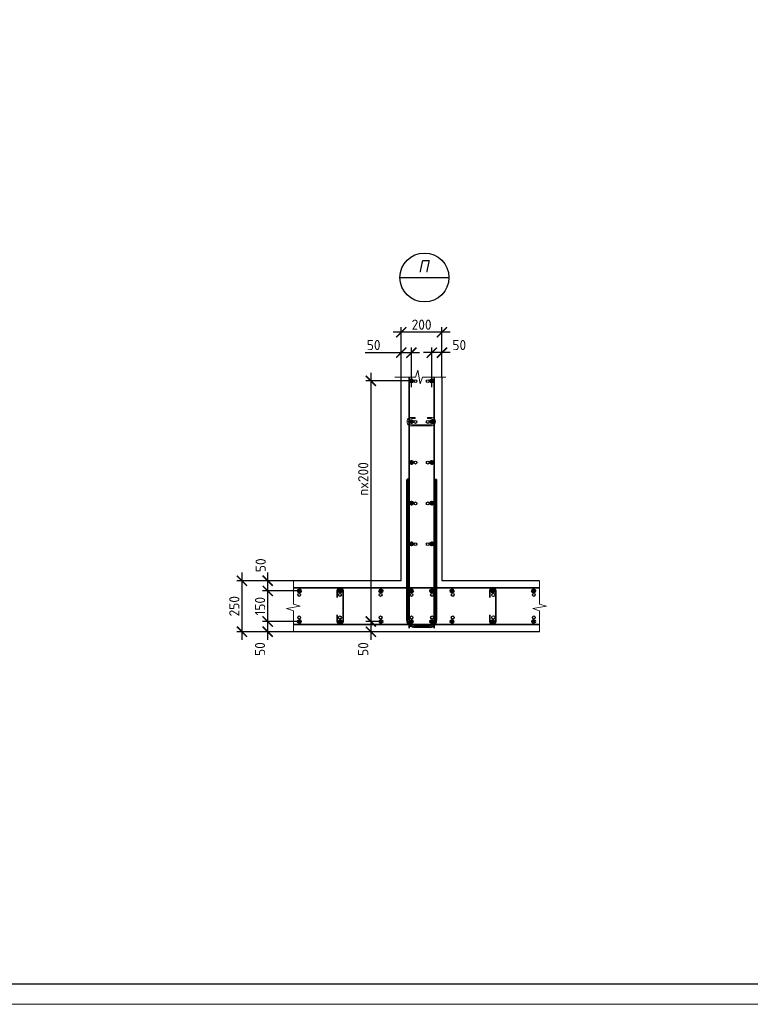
# Model space of a CAD drawing. Header units: millimetres. Extents: x 376598 to 1249954, y -318491 to -22134.
# Tile 74 of 256: x 525425 to 543375, y -168790 to -144616. Entities that reach past the tile are written whole.
import ezdxf
from ezdxf.enums import TextEntityAlignment as Align

# ---------------------------------------------------------------- set-up
doc = ezdxf.new("R2010")
doc.units = ezdxf.units.MM
for name, color, linetype, lineweight in [('0.35 ___', 243, 'Continuous', 35), ('0.4 ___', 121, 'Continuous', 40), ('Арм_хомуты', 133, 'Continuous', 18), ('Арм_шпильки', 143, 'Continuous', 18), ('Арматура', 152, 'Continuous', 40), ('Выноски', 20, 'Continuous', 20), ('РАЗМЕРЫ', 1, 'Continuous', 9), ('Текст', 7, 'Continuous', 25), ('ТОНКИЕ', 7, 'Continuous', 9)]:
    doc.layers.add(name, color=color, linetype=linetype, lineweight=lineweight)
doc.layers.add('ТОЛСТЫЕ_ОСНОВНЫЕ', color=6, linetype='Continuous')
doc.styles.add('GOST 2.304', font='CS_Gost2304.shx')
doc.styles.add('GOST-2.304_Type-B', font='GOST_Common.ttf')
doc.styles.add('Украинский', font='isocpeur.ttf', dxfattribs={"oblique": 12})
doc.dimstyles.new('СПДС', dxfattribs={"dimscale": 100, "dimtxt": 2.5, "dimasz": 2.5, "dimexe": 1.25, "dimexo": 0, "dimtad": 1, "dimdec": 0, "dimtxsty": 'GOST-2.304_Type-B', "dimblk": 'ARCHTICK', "dimcen": 2.5, "dimdle": 2, "dimadec": 0, "dimazin": 2, "dimtfac": 0.75, "dimtdec": 0, "dimtmove": 1, "dimatfit": 3, "dimfxl": 1, "dimtolj": 1, "dimarcsym": 1})

# ---------------------------------------------------------------- blocks, each defined once
blk = doc.blocks.new('*U58')
at = {"layer": 'ТОЛСТЫЕ_ОСНОВНЫЕ', "color": 6}
blk.add_lwpolyline([(20, 5), (1256, 5), (1256, 589), (20, 589)], close=True, dxfattribs=at)
at = {"layer": 'ТОНКИЕ'}
blk.add_lwpolyline([(0, 0), (1261, 0), (1261, 594), (0, 594)], close=True, dxfattribs=at)
blk = doc.blocks.new('_ArchTick')
at = {"color": 0, "linetype": 'ByBlock', "const_width": 0.15}
blk.add_lwpolyline([(-0.5, -0.5), (0.5, 0.5)], dxfattribs=at)
blk = doc.blocks.new('*D1114')
at = {"layer": 'DEFPOINTS', "color": 0, "lineweight": 0, "transparency": 16777216}
for p in [(534799, -152291), (534799, -153391), (535799, -153391)]:
    blk.add_point(p, dxfattribs=at)
at = {"layer": 'РАЗМЕРЫ', "color": 0, "lineweight": -2, "transparency": 16777216}
for p, q in [((535999, -152291), (534599, -152291)), ((534799, -153391), (534799, -152166)), ((535799, -153391), (535799, -152166))]:
    blk.add_line(p, q, dxfattribs=at)
at = {"layer": 'РАЗМЕРЫ', "color": 0, "lineweight": -2, "transparency": 16777216, "xscale": 250, "yscale": 250, "zscale": 250, "rotation": 180}
blk.add_blockref('_ArchTick', (534799, -152291), dxfattribs=at)
at = {"layer": 'РАЗМЕРЫ', "color": 0, "lineweight": -2, "transparency": 16777216, "xscale": 250, "yscale": 250, "zscale": 250}
blk.add_blockref('_ArchTick', (535799, -152291), dxfattribs=at)
at = {"layer": 'РАЗМЕРЫ', "color": 0, "lineweight": 0, "transparency": 16777216, "insert": (535299, -152104), "char_height": 250, "attachment_point": 5, "style": 'GOST-2.304_Type-B'}
blk.add_mtext('\\A1;200', dxfattribs=at)
blk = doc.blocks.new('*D1115')
at = {"layer": 'DEFPOINTS', "color": 0, "lineweight": 0, "transparency": 16777216}
for p in [(535049, -153485), (534053, -159391), (534299, -159391)]:
    blk.add_point(p, dxfattribs=at)
at = {"layer": 'РАЗМЕРЫ', "color": 0, "lineweight": -2, "transparency": 16777216}
for p, q in [((535049, -153485), (533928, -153485)), ((534053, -153285), (534053, -159591)), ((534299, -159391), (533928, -159391))]:
    blk.add_line(p, q, dxfattribs=at)
at = {"layer": 'РАЗМЕРЫ', "color": 0, "lineweight": -2, "transparency": 16777216, "xscale": 250, "yscale": 250, "zscale": 250}
for p, rotation in [((534053, -153485), 90), ((534053, -159391), 270)]:
    blk.add_blockref('_ArchTick', p, dxfattribs=dict(at, rotation=rotation))
at = {"layer": 'РАЗМЕРЫ', "color": 0, "lineweight": 0, "transparency": 16777216, "insert": (533865, -155891), "char_height": 250, "attachment_point": 5, "rotation": 90, "style": 'GOST-2.304_Type-B'}
blk.add_mtext('\\A1;nx200', dxfattribs=at)
blk = doc.blocks.new('*D1116')
at = {"layer": 'DEFPOINTS', "color": 0, "lineweight": 0, "transparency": 16777216}
for p in [(534299, -159391), (534053, -159641), (534549, -159641)]:
    blk.add_point(p, dxfattribs=at)
at = {"layer": 'РАЗМЕРЫ', "color": 0, "lineweight": -2, "transparency": 16777216}
for p, q in [((534053, -159191), (534053, -159841)), ((534299, -159391), (533928, -159391)), ((534549, -159641), (533928, -159641))]:
    blk.add_line(p, q, dxfattribs=at)
at = {"layer": 'РАЗМЕРЫ', "color": 0, "lineweight": -2, "transparency": 16777216, "xscale": 250, "yscale": 250, "zscale": 250}
for p, rotation in [((534053, -159391), 90), ((534053, -159641), 270)]:
    blk.add_blockref('_ArchTick', p, dxfattribs=dict(at, rotation=rotation))
at = {"layer": 'РАЗМЕРЫ', "color": 0, "lineweight": 0, "transparency": 16777216, "insert": (533865, -160068), "char_height": 250, "attachment_point": 5, "rotation": 90, "style": 'GOST-2.304_Type-B'}
blk.add_mtext('\\A1;50', dxfattribs=at)
blk = doc.blocks.new('*D1117')
at = {"layer": 'DEFPOINTS', "color": 0, "lineweight": 0, "transparency": 16777216}
for p in [(535549, -152791), (535799, -153391), (535549, -153641)]:
    blk.add_point(p, dxfattribs=at)
at = {"layer": 'РАЗМЕРЫ', "color": 0, "lineweight": -2, "transparency": 16777216}
for p, q in [((535549, -153641), (535549, -152666)), ((535799, -153391), (535799, -152666)), ((535999, -152791), (535349, -152791))]:
    blk.add_line(p, q, dxfattribs=at)
at = {"layer": 'РАЗМЕРЫ', "color": 0, "lineweight": -2, "transparency": 16777216, "xscale": 250, "yscale": 250, "zscale": 250, "rotation": 180}
blk.add_blockref('_ArchTick', (535549, -152791), dxfattribs=at)
at = {"layer": 'РАЗМЕРЫ', "color": 0, "lineweight": -2, "transparency": 16777216, "xscale": 250, "yscale": 250, "zscale": 250}
blk.add_blockref('_ArchTick', (535799, -152791), dxfattribs=at)
at = {"layer": 'РАЗМЕРЫ', "color": 0, "lineweight": 0, "transparency": 16777216, "insert": (536225, -152604), "char_height": 250, "attachment_point": 5, "style": 'GOST-2.304_Type-B'}
blk.add_mtext('\\A1;50', dxfattribs=at)
blk = doc.blocks.new('*D1118')
at = {"layer": 'DEFPOINTS', "color": 0, "lineweight": 0, "transparency": 16777216}
for p in [(535049, -152791), (534799, -153641), (535049, -153641)]:
    blk.add_point(p, dxfattribs=at)
at = {"layer": 'РАЗМЕРЫ', "color": 0, "lineweight": -2, "transparency": 16777216}
for p, q in [((534799, -153641), (534799, -152666)), ((535049, -153641), (535049, -152666)), ((533910, -152791), (534799, -152791)), ((534599, -152791), (535249, -152791))]:
    blk.add_line(p, q, dxfattribs=at)
at = {"layer": 'РАЗМЕРЫ', "color": 0, "lineweight": -2, "transparency": 16777216, "xscale": 250, "yscale": 250, "zscale": 250, "rotation": 180}
blk.add_blockref('_ArchTick', (534799, -152791), dxfattribs=at)
at = {"layer": 'РАЗМЕРЫ', "color": 0, "lineweight": -2, "transparency": 16777216, "xscale": 250, "yscale": 250, "zscale": 250}
blk.add_blockref('_ArchTick', (535049, -152791), dxfattribs=at)
at = {"layer": 'РАЗМЕРЫ', "color": 0, "lineweight": 0, "transparency": 16777216, "insert": (534122, -152604), "char_height": 250, "attachment_point": 5, "style": 'GOST-2.304_Type-B'}
blk.add_mtext('\\A1;50', dxfattribs=at)
blk = doc.blocks.new('*D1119')
at = {"layer": 'DEFPOINTS', "color": 0, "lineweight": 0, "transparency": 16777216}
for p in [(531518, -159391), (532299, -159391), (532148, -159641)]:
    blk.add_point(p, dxfattribs=at)
at = {"layer": 'РАЗМЕРЫ', "color": 0, "lineweight": -2, "transparency": 16777216}
for p, q in [((531518, -159841), (531518, -159191)), ((532299, -159391), (531393, -159391)), ((532148, -159641), (531393, -159641))]:
    blk.add_line(p, q, dxfattribs=at)
at = {"layer": 'РАЗМЕРЫ', "color": 0, "lineweight": -2, "transparency": 16777216, "xscale": 250, "yscale": 250, "zscale": 250}
for p, rotation in [((531518, -159391), 90), ((531518, -159641), 270)]:
    blk.add_blockref('_ArchTick', p, dxfattribs=dict(at, rotation=rotation))
at = {"layer": 'РАЗМЕРЫ', "color": 0, "lineweight": 0, "transparency": 16777216, "insert": (531330, -160068), "char_height": 250, "attachment_point": 5, "rotation": 90, "style": 'GOST-2.304_Type-B'}
blk.add_mtext('\\A1;50', dxfattribs=at)
blk = doc.blocks.new('*D1120')
at = {"layer": 'DEFPOINTS', "color": 0, "lineweight": 0, "transparency": 16777216}
for p in [(531518, -158641), (532299, -158641), (532299, -159391)]:
    blk.add_point(p, dxfattribs=at)
at = {"layer": 'РАЗМЕРЫ', "color": 0, "lineweight": -2, "transparency": 16777216}
for p, q in [((531518, -159591), (531518, -158441)), ((532299, -158641), (531393, -158641)), ((532299, -159391), (531393, -159391))]:
    blk.add_line(p, q, dxfattribs=at)
at = {"layer": 'РАЗМЕРЫ', "color": 0, "lineweight": -2, "transparency": 16777216, "xscale": 250, "yscale": 250, "zscale": 250}
for p, rotation in [((531518, -158641), 90), ((531518, -159391), 270)]:
    blk.add_blockref('_ArchTick', p, dxfattribs=dict(at, rotation=rotation))
at = {"layer": 'РАЗМЕРЫ', "color": 0, "lineweight": 0, "transparency": 16777216, "insert": (531330, -159016), "char_height": 250, "attachment_point": 5, "rotation": 90, "style": 'GOST-2.304_Type-B'}
blk.add_mtext('\\A1;150', dxfattribs=at)
blk = doc.blocks.new('*D1121')
at = {"layer": 'DEFPOINTS', "color": 0, "lineweight": 0, "transparency": 16777216}
for p in [(531518, -158391), (532148, -158391), (532299, -158641)]:
    blk.add_point(p, dxfattribs=at)
at = {"layer": 'РАЗМЕРЫ', "color": 0, "lineweight": -2, "transparency": 16777216}
for p, q in [((531518, -158841), (531518, -158191)), ((532148, -158391), (531393, -158391)), ((532299, -158641), (531393, -158641))]:
    blk.add_line(p, q, dxfattribs=at)
at = {"layer": 'РАЗМЕРЫ', "color": 0, "lineweight": -2, "transparency": 16777216, "xscale": 250, "yscale": 250, "zscale": 250}
for p, rotation in [((531518, -158391), 90), ((531518, -158641), 270)]:
    blk.add_blockref('_ArchTick', p, dxfattribs=dict(at, rotation=rotation))
at = {"layer": 'РАЗМЕРЫ', "color": 0, "lineweight": 0, "transparency": 16777216, "insert": (531346, -158010), "char_height": 250, "attachment_point": 5, "rotation": 90, "style": 'GOST-2.304_Type-B'}
blk.add_mtext('\\A1;50', dxfattribs=at)
blk = doc.blocks.new('*D1122')
at = {"layer": 'DEFPOINTS', "color": 0, "lineweight": 0, "transparency": 16777216}
for p in [(532148, -158391), (530885, -159641), (532148, -159641)]:
    blk.add_point(p, dxfattribs=at)
at = {"layer": 'РАЗМЕРЫ', "color": 0, "lineweight": -2, "transparency": 16777216}
for p, q in [((530885, -158191), (530885, -159841)), ((532148, -158391), (530760, -158391)), ((532148, -159641), (530760, -159641))]:
    blk.add_line(p, q, dxfattribs=at)
at = {"layer": 'РАЗМЕРЫ', "color": 0, "lineweight": -2, "transparency": 16777216, "xscale": 250, "yscale": 250, "zscale": 250}
for p, rotation in [((530885, -158391), 90), ((530885, -159641), 270)]:
    blk.add_blockref('_ArchTick', p, dxfattribs=dict(at, rotation=rotation))
at = {"layer": 'РАЗМЕРЫ', "color": 0, "lineweight": 0, "transparency": 16777216, "insert": (530698, -159016), "char_height": 250, "attachment_point": 5, "rotation": 90, "style": 'GOST-2.304_Type-B'}
blk.add_mtext('\\A1;250', dxfattribs=at)
blk = doc.blocks.new('*U18')
for p, q in [((-8, 0), (-7, 7.2)), ((-7, 7.2), (-4.2, 14)), ((-4.2, 14), (0.2, 19.8)), ((0.2, 19.8), (6, 24.2)), ((6, 24.2), (12.8, 27)), ((12.8, 27), (20, 28)), ((44, 28), (20, 28)), ((20, 20), (44, 20)), ((44, 20), (44, 28)), ((125.4, 28), (149.4, 28)), ((125.4, 20), (125.4, 28)), ((149.4, 20), (125.4, 20)), ((156.7, 27), (149.4, 28)), ((163.4, 24.2), (156.7, 27)), ((169.2, 19.8), (163.4, 24.2)), ((173.7, 14), (169.2, 19.8)), ((176.5, 7.2), (173.7, 14)), ((177.4, 0), (176.5, 7.2)), ((176.5, -7.2), (177.4, 0)), ((-7, -7.2), (-8, 0)), ((-4.2, -14), (-7, -7.2)), ((0.2, -19.8), (-4.2, -14)), ((6, -24.2), (0.2, -19.8)), ((12.8, -27), (6, -24.2)), ((20, -28), (12.8, -27)), ((20, -28), (149.4, -28)), ((149.4, -28), (156.7, -27)), ((156.7, -27), (163.4, -24.2)), ((163.4, -24.2), (169.2, -19.8)), ((169.2, -19.8), (173.7, -14)), ((173.7, -14), (176.5, -7.2))]:
    blk.add_line(p, q)
at = {"color": 0, "linetype": 'ByBlock', "lineweight": -2}
for p, q in [((0, 0), (0.7, 5.2)), ((0.7, 5.2), (2.7, 10)), ((2.7, 10), (5.9, 14.1)), ((5.9, 14.1), (10, 17.3)), ((10, 17.3), (14.8, 19.3)), ((14.8, 19.3), (20, 20)), ((154.6, 19.3), (149.4, 20)), ((159.4, 17.3), (154.6, 19.3)), ((163.6, 14.1), (159.4, 17.3)), ((166.8, 10), (163.6, 14.1)), ((168.8, 5.2), (166.8, 10)), ((169.4, 0), (168.8, 5.2)), ((168.8, -5.2), (169.4, 0)), ((0.7, -5.2), (0, 0)), ((2.7, -10), (0.7, -5.2)), ((5.9, -14.1), (2.7, -10)), ((10, -17.3), (5.9, -14.1)), ((14.8, -19.3), (10, -17.3)), ((20, -20), (14.8, -19.3)), ((20, -20), (149.4, -20)), ((149.4, -20), (154.6, -19.3)), ((154.6, -19.3), (159.4, -17.3)), ((159.4, -17.3), (163.6, -14.1)), ((163.6, -14.1), (166.8, -10)), ((166.8, -10), (168.8, -5.2))]:
    blk.add_line(p, q, dxfattribs=at)
at = {"style": 'GOST 2.304', "oblique": 15, "flags": 9}
for tag, p in [('ДИАМЕТР', (117.8, -62.2)), ('ПОЗИЦИЯ', (118, -56.6)), ('ДЛИНА', (118.1, -72.5)), ('КЛАСС', (118, -67.8)), ('МАССА', (118.7, -78.2))]:
    blk.add_attdef(tag, p, '', height=2.5, dxfattribs=at)
blk = doc.blocks.new('*U20')
at = {"color": 0, "linetype": 'ByBlock', "lineweight": -2}
for p, q in [((-72.3, 25), (-72.3, 714.4)), ((-62.3, 714.4), (-72.3, 714.4)), ((-62.3, 25), (-62.3, 714.4)), ((62.3, 25), (62.3, 714.4)), ((62.3, 714.4), (72.3, 714.4)), ((72.3, 25), (72.3, 714.4)), ((-71.1, 15.9), (-72.3, 25)), ((-67.6, 7.5), (-71.1, 15.9)), ((-62, 0.3), (-67.6, 7.5)), ((-61.4, 18.5), (-62.3, 25)), ((-54.8, -5.3), (-62, 0.3)), ((-58.9, 12.5), (-61.4, 18.5)), ((-55, 7.3), (-58.9, 12.5)), ((-49.8, 3.3), (-55, 7.3)), ((-43.8, 0.9), (-49.8, 3.3)), ((-37.3, 0), (-43.8, 0.9)), ((-37.3, 0), (37.3, 0)), ((37.3, 0), (43.8, 0.9)), ((43.8, 0.9), (49.8, 3.3)), ((49.8, 3.3), (55, 7.3)), ((54.8, -5.3), (62, 0.3)), ((55, 7.3), (58.9, 12.5)), ((58.9, 12.5), (61.4, 18.5)), ((61.4, 18.5), (62.3, 25)), ((62, 0.3), (67.6, 7.5)), ((67.6, 7.5), (71.1, 15.9)), ((71.1, 15.9), (72.3, 25)), ((-46.4, -8.8), (-54.8, -5.3)), ((-37.3, -10), (-46.4, -8.8)), ((37.3, -10), (-37.3, -10)), ((37.3, -10), (46.4, -8.8)), ((46.4, -8.8), (54.8, -5.3))]:
    blk.add_line(p, q, dxfattribs=at)
at = {"style": 'GOST 2.304', "oblique": 15, "flags": 9}
for tag, p in [('ПОЗИЦИЯ', (1021, -185)), ('ДИАМЕТР', (1021.3, -189.3)), ('КЛАСС', (1021.6, -193.8)), ('ДЛИНА', (1022, -198.5)), ('МАССА', (1022.3, -203.9))]:
    blk.add_attdef(tag, p, '', height=2.5, dxfattribs=at)

msp = doc.modelspace()

# ---------------------------------------------------------------- hatches: boundary and pattern name
at = {"layer": 'Арматура'}
h = msp.add_hatch(color=256, dxfattribs=at)
h.dxf.hatch_style = 1
h.paths.add_polyline_path([(535008.6, -153485.4, -1), (535088.6, -153485.4, -1)])
h = msp.add_hatch(color=256, dxfattribs=at)
h.dxf.hatch_style = 1
h.paths.add_polyline_path([(535588.6, -153485.4, 1), (535508.6, -153485.4, 1)])
h = msp.add_hatch(color=256, dxfattribs=at)
h.dxf.hatch_style = 1
h.paths.add_polyline_path([(535008.6, -154485.4, -1), (535088.6, -154485.4, -1)])
h = msp.add_hatch(color=256, dxfattribs=at)
h.dxf.hatch_style = 1
h.paths.add_polyline_path([(535588.6, -154485.4, 1), (535508.6, -154485.4, 1)])
h = msp.add_hatch(color=256, dxfattribs=at)
h.dxf.hatch_style = 1
h.paths.add_polyline_path([(535008.6, -155485.4, -1), (535088.6, -155485.4, -1)])
h = msp.add_hatch(color=256, dxfattribs=at)
h.dxf.hatch_style = 1
h.paths.add_polyline_path([(535588.6, -155485.4, 1), (535508.6, -155485.4, 1)])
h = msp.add_hatch(color=256, dxfattribs=at)
h.dxf.hatch_style = 1
h.paths.add_polyline_path([(535008.6, -156485.4, -1), (535088.6, -156485.4, -1)])
h = msp.add_hatch(color=256, dxfattribs=at)
h.dxf.hatch_style = 1
h.paths.add_polyline_path([(535588.6, -156485.4, 1), (535508.6, -156485.4, 1)])
h = msp.add_hatch(color=256, dxfattribs=at)
h.dxf.hatch_style = 1
h.paths.add_polyline_path([(535008.6, -157485.4, -1), (535088.6, -157485.4, -1)])
h = msp.add_hatch(color=256, dxfattribs=at)
h.dxf.hatch_style = 1
h.paths.add_polyline_path([(535588.6, -157485.4, 1), (535508.6, -157485.4, 1)])
h = msp.add_hatch(color=256, dxfattribs=at)
h.dxf.hatch_style = 1
h.paths.add_polyline_path([(532298.6, -158601.3, 1), (532298.6, -158681.3, 1)])
h = msp.add_hatch(color=256, dxfattribs=at)
h.dxf.hatch_style = 1
h.paths.add_polyline_path([(533298.6, -158601.3, 1), (533298.6, -158681.3, 1)])
h = msp.add_hatch(color=256, dxfattribs=at)
h.dxf.hatch_style = 1
h.paths.add_polyline_path([(534298.6, -158601.3, -1), (534298.6, -158681.3, -1)])
h = msp.add_hatch(color=256, dxfattribs=at)
h.dxf.hatch_style = 1
h.paths.add_polyline_path([(535008.6, -158641.4, -1), (535088.6, -158641.4, -1)])
h = msp.add_hatch(color=256, dxfattribs=at)
h.dxf.hatch_style = 1
h.paths.add_polyline_path([(535588.6, -158641.4, 1), (535508.6, -158641.4, 1)])
h = msp.add_hatch(color=256, dxfattribs=at)
h.dxf.hatch_style = 1
h.paths.add_polyline_path([(536048.6, -158601.3, 1), (536048.6, -158681.3, 1)])
h = msp.add_hatch(color=256, dxfattribs=at)
h.dxf.hatch_style = 1
h.paths.add_polyline_path([(537048.6, -158601.3, -1), (537048.6, -158681.3, -1)])
h = msp.add_hatch(color=256, dxfattribs=at)
h.dxf.hatch_style = 1
h.paths.add_polyline_path([(538048.6, -158601.3, -1), (538048.6, -158681.3, -1)])
h = msp.add_hatch(color=256, dxfattribs=at)
h.dxf.hatch_style = 1
h.paths.add_polyline_path([(532298.6, -159431.3, -1), (532298.6, -159351.3, -1)])
h = msp.add_hatch(color=256, dxfattribs=at)
h.dxf.hatch_style = 1
h.paths.add_polyline_path([(533298.6, -159431.3, -1), (533298.6, -159351.3, -1)])
h = msp.add_hatch(color=256, dxfattribs=at)
h.dxf.hatch_style = 1
h.paths.add_polyline_path([(534298.6, -159431.3, 1), (534298.6, -159351.3, 1)])
h = msp.add_hatch(color=256, dxfattribs=at)
h.dxf.hatch_style = 1
h.paths.add_polyline_path([(535008.6, -159391.3, 1), (535088.6, -159391.3, 1)])
h = msp.add_hatch(color=256, dxfattribs=at)
h.dxf.hatch_style = 1
h.paths.add_polyline_path([(535588.6, -159391.3, -1), (535508.6, -159391.3, -1)])
h = msp.add_hatch(color=256, dxfattribs=at)
h.dxf.hatch_style = 1
h.paths.add_polyline_path([(536048.6, -159431.3, -1), (536048.6, -159351.3, -1)])
h = msp.add_hatch(color=256, dxfattribs=at)
h.dxf.hatch_style = 1
h.paths.add_polyline_path([(537048.6, -159431.3, 1), (537048.6, -159351.3, 1)])
h = msp.add_hatch(color=256, dxfattribs=at)
h.dxf.hatch_style = 1
h.paths.add_polyline_path([(538048.6, -159431.3, 1), (538048.6, -159351.3, 1)])

# ---------------------------------------------------------------- linework, layer by layer
at = {"layer": '0.35 ___', "ltscale": 100}
for p, q in [((534995.2, -159552.6), (534995.2, -153391.4)), ((535605, -159552.6), (535605, -153391.4)), ((538198.9, -158566.3), (532148.3, -158566.3)), ((533223.6, -158802.2), (533223.6, -158641.3)), ((533373.6, -159391.3), (533373.6, -158641.3)), ((536973.6, -158802.2), (536973.6, -158641.3)), ((537123.6, -159391.3), (537123.6, -158641.3)), ((533223.6, -159230.5), (533223.6, -159391.3)), ((536973.6, -159230.5), (536973.6, -159391.3)), ((538198.9, -159466.3), (532148.3, -159466.3))]:
    msp.add_line(p, q, dxfattribs=at)
for centre, start, end in [((533298.6, -158641.3), 0, 180), ((537048.6, -158641.3), 0, 180), ((533298.6, -159391.3), 180, 0), ((537048.6, -159391.3), 180, 0)]:
    msp.add_arc(centre, 75, start, end, dxfattribs=at)
at = {"layer": '0.4 ___', "lineweight": 25, "ltscale": 0.1}
for p, q in [((534798.6, -158391.3), (534798.6, -153391.4)), ((535798.6, -153391.4), (535798.6, -158391.3)), ((534798.6, -158391.3), (532148.3, -158391.3)), ((538198.9, -158391.3), (535798.6, -158391.3)), ((538198.9, -159641.3), (532148.3, -159641.3))]:
    msp.add_line(p, q, dxfattribs=at)
at = {"layer": 'Арматура'}
for centre in [(535048.6, -153485.4), (535548.6, -153485.4), (535048.6, -154485.4), (535548.6, -154485.4), (535048.6, -155485.4), (535548.6, -155485.4), (535048.6, -156485.4), (535548.6, -156485.4), (535048.6, -157485.4), (535548.6, -157485.4), (532298.6, -158641.3), (533298.6, -158641.3), (534298.6, -158641.3), (535048.6, -158641.4), (535548.6, -158641.4), (536048.6, -158641.3), (537048.6, -158641.3), (538048.6, -158641.3), (532298.6, -159391.3), (533298.6, -159391.3), (534298.6, -159391.3), (535048.6, -159391.3), (535548.6, -159391.3), (536048.6, -159391.3), (537048.6, -159391.3), (538048.6, -159391.3)]:
    msp.add_circle(centre, 40, dxfattribs=at)
at = {"layer": 'Выноски', "lineweight": 30}
msp.add_line((534768.2, -150945.5), (535968.2, -150945.5), dxfattribs=at)
msp.add_circle((535368.2, -150945.5), 600, dxfattribs=at)
at = {"layer": 'РАЗМЕРЫ'}
for points in [[(534642.3, -153391.4), (535152.3, -153391.4), (535208.5, -153222.7), (535264.8, -153560.2), (535321, -153391.4), (535892.3, -153391.4)], [(532148.3, -159641.3), (532148.3, -159131.4), (531979.6, -159075.1), (532317.1, -159018.9), (532148.3, -158962.6), (532148.3, -158391.3)], [(538198.9, -159641.3), (538198.9, -159131.4), (538030.2, -159075.1), (538367.7, -159018.9), (538198.9, -158962.6), (538198.9, -158391.3)]]:
    msp.add_lwpolyline(points, dxfattribs=at)
at = {"layer": 'РАЗМЕРЫ', "color": 8, "linetype": 'Continuous', "lineweight": 30}
for centre, radius in [((535148.4, -153491.3, -4600), 35), ((535450.1, -153491.3, -4600), 35), ((535148.4, -154491.3, -4600), 35), ((535450.1, -154491.3, -4600), 35), ((535148.4, -155491.3, -4600), 35), ((535450.1, -155491.3, -4600), 35), ((535148.4, -156491.3, -4600), 35), ((535450.1, -156491.3, -4600), 35), ((535148.4, -157491.3, -4600), 35), ((535450.1, -157491.3, -4600), 35), ((532292.8, -158739.6, -3600), 35), ((533292.8, -158739.6, -3600), 35), ((534292.8, -158739.6, -3600), 35), ((535051.8, -158739.6, -3600), 35), ((535556.4, -158739.6, -3600), 35), ((536063.1, -158739.6, -3600), 35), ((537063.1, -158739.6, -3600), 40), ((538057.9, -158739.6, -3600), 35), ((532292.8, -159291.3, -3600), 35), ((533292.8, -159291.3, -3600), 35), ((534292.8, -159291.3, -3600), 35), ((535051.8, -159291.3, -3600), 35), ((535556.4, -159291.3, -3600), 35), ((536063.1, -159291.3, -3600), 35), ((537063.1, -159291.3, -3600), 40), ((538057.9, -159291.3, -3600), 35)]:
    msp.add_circle(centre, radius, dxfattribs=at)

# ---------------------------------------------------------------- block references
at = {"xscale": 100, "yscale": 100, "zscale": 100}
msp.add_blockref('*U58', (439112.8, -168789.7, 3100), dxfattribs=at)
at = {"layer": 'Арм_хомуты', "lineweight": 40, "xscale": 5, "yscale": 5, "zscale": 5}
msp.add_blockref('*U20', (535305.5, -159477.5), dxfattribs=at)
at = {"layer": 'Арм_шпильки', "color": 3, "xscale": 3.75, "yscale": 3.75, "zscale": 3.75}
msp.add_blockref('*U18', (534972.3, -154485.1), dxfattribs=at)

# ---------------------------------------------------------------- texts
at = {"layer": 'Текст', "style": 'Украинский', "oblique": 12}
msp.add_text('П', height=300, dxfattribs=at).set_placement((535343.2, -150670.5), align=Align.MIDDLE)

# ---------------------------------------------------------------- dimensions: what is measured, and where the dimension line sits
at = {"layer": 'РАЗМЕРЫ', "lineweight": 0}
for base, p1, p2, angle, picture, middle in [((534798.6, -152291.4), (535798.6, -153391.4), (534798.6, -153391.4), 180, '*D1114', (535298.6, -152103.9)), ((530885.3, -159641.3), (532148.3, -158391.3), (532148.3, -159641.3), 270, '*D1122', (530697.8, -159016.3)), ((531517.6, -158641.3), (532298.6, -159391.3), (532298.6, -158641.3), 270, '*D1120', (531330.1, -159016.3))]:
    dim = msp.add_linear_dim(base=base, p1=p1, p2=p2, angle=angle, dimstyle='СПДС', override={"dimlfac": 0.2, "dimtofl": 0}, dxfattribs=at)
    dim.commit()
    dim.dimension.update_dxf_attribs({"geometry": picture, "text_midpoint": middle})
for base, p1, p2, angle, picture, middle in [((535048.6, -152791.4), (534798.6, -153641.4), (535048.6, -153641.4), 180, '*D1118', (534122.1, -152791.4)), ((535548.6, -152791.4), (535798.6, -153391.4), (535548.6, -153641.4), 180, '*D1117', (536225.2, -152791.4)), ((531517.6, -158391.3), (532298.6, -158641.3), (532148.3, -158391.3), 270, '*D1121', (531533.1, -158010.1)), ((531517.6, -159391.3), (532148.3, -159641.3), (532298.6, -159391.3), 270, '*D1119', (531517.6, -160067.9)), ((534052.6, -159641.3), (534298.6, -159391.3), (534548.6, -159641.3), 270, '*D1116', (534052.6, -160067.9))]:
    dim = msp.add_linear_dim(base=base, p1=p1, p2=p2, angle=angle, dimstyle='СПДС', override={"dimlfac": 0.2, "dimtofl": 0}, dxfattribs=at)
    dim.commit()
    dim.dimension.update_dxf_attribs({"geometry": picture, "text_midpoint": middle, "dimtype": 160})
dim = msp.add_linear_dim(base=(534052.6, -159391.3), p1=(535048.6, -153485.4), p2=(534298.6, -159391.3), angle=270, text='nx200', dimstyle='СПДС', override={"dimlfac": 0.2, "dimtofl": 0}, dxfattribs=at)
dim.commit()
dim.dimension.update_dxf_attribs({"geometry": '*D1115', "text_midpoint": (534052.6, -155891.3), "dimtype": 160})

doc.saveas('drawing.dxf')
